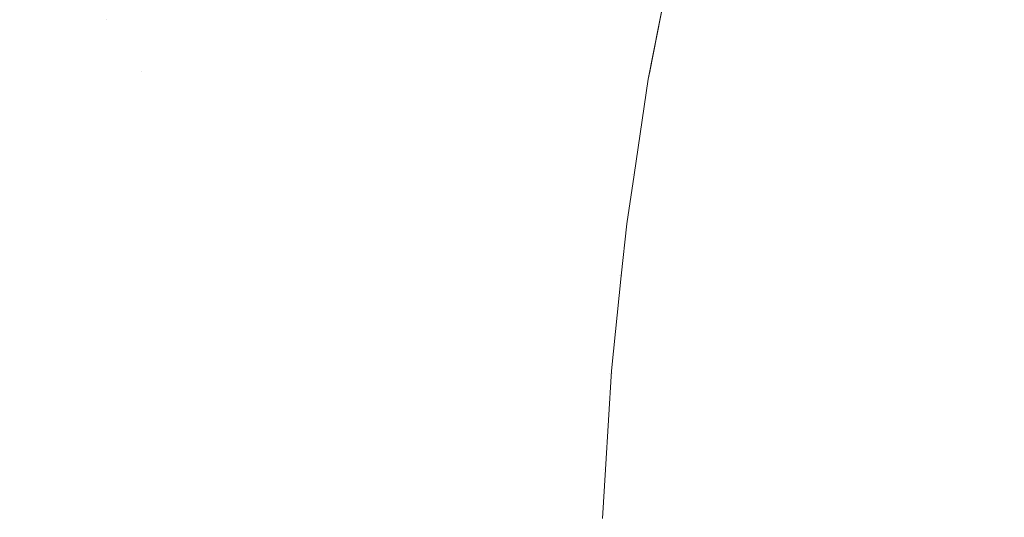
# Model space of a CAD drawing. Header units: centimetres. Extents: x -21.6 to 22.7, y 4.2 to 6.
# Tile 245 of 256: x 7.8155 to 7.8503, y 5.905 to 5.9225. Entities that reach past the tile are written whole.
import ezdxf

# ---------------------------------------------------------------- set-up
doc = ezdxf.new("R2010")
doc.units = ezdxf.units.CM
doc.header["$LTSCALE"] = 2.54
doc.layers.add('Lucido design-1', color=7, linetype='Continuous')

# ---------------------------------------------------------------- blocks, each defined once
blk = doc.blocks.new('Gruppo-3-1')
at = {"color": 7, "linetype": 'Continuous', "lineweight": 9}
for points, invisible_edges in [([(7.844837, 5.922491, -2276.961185), (7.843924, 5.922765, -2276.958396), (7.844721, 5.92631, -2276.958396), (7.845625, 5.925993, -2276.961185)], 15), ([(22.630348, 5.926094, -2276.225577), (-21.503423, 5.926094, -2276.225577), (-21.503423, 5.921856, -2276.22454), (22.630348, 5.921856, -2276.22454)], 5), ([(7.845625, 5.925993, -2276.961185), (7.846589, 5.925655, -2276.963922), (7.845812, 5.922199, -2276.963922), (7.844837, 5.922491, -2276.961185)], 15), ([(7.837691, 5.920417, -2276.72217), (7.838664, 5.925433, -2276.72217), (7.838664, 5.925433, -2276.92217), (7.837742, 5.920682, -2276.92217)], 10), ([(7.838405, 5.924408, -2276.718953), (7.838664, 5.925433, -2276.72217), (7.837691, 5.920417, -2276.72217), (7.837695, 5.920683, -2276.71898)], 13), ([(7.837776, 5.920673, -2276.925294), (7.837742, 5.920682, -2276.92217), (7.838664, 5.925433, -2276.92217), (7.838486, 5.924397, -2276.925294)], 13), ([(7.846845, 5.921889, -2276.966604), (7.845812, 5.922199, -2276.963922), (7.846589, 5.925655, -2276.963922), (7.847611, 5.925296, -2276.966604)], 15), ([(7.847611, 5.925296, -2276.966604), (7.848688, 5.924918, -2276.969229), (7.847934, 5.921562, -2276.969229), (7.846845, 5.921889, -2276.966604)], 15), ([(7.849076, 5.921219, -2276.971794), (7.847934, 5.921562, -2276.969229), (7.848688, 5.924918, -2276.969229), (7.849819, 5.924521, -2276.971794)], 15), ([(7.818581, 5.922535, -2276.65691), (7.820358, 5.924408, -2276.658858), (7.819798, 5.920683, -2276.659383)], 11), ([(7.821237, 5.920683, -2276.661669), (7.819798, 5.920683, -2276.659383), (7.820358, 5.924408, -2276.658858), (7.821809, 5.924408, -2276.661163)], 15), ([(7.821809, 5.924408, -2276.661163), (7.823218, 5.924408, -2276.663539), (7.822635, 5.920683, -2276.664025), (7.821237, 5.920683, -2276.661669)], 15), ([(7.823988, 5.920683, -2276.666449), (7.822635, 5.920683, -2276.664025), (7.823218, 5.924408, -2276.663539), (7.824582, 5.924408, -2276.665983)], 15), ([(7.824582, 5.924408, -2276.665983), (7.825899, 5.924408, -2276.668494), (7.825294, 5.920683, -2276.668939), (7.823988, 5.920683, -2276.666449)], 15), ([(7.826549, 5.920683, -2276.671495), (7.825294, 5.920683, -2276.668939), (7.825899, 5.924408, -2276.668494), (7.827165, 5.924408, -2276.671072)], 15), ([(7.827165, 5.924408, -2276.671072), (7.828378, 5.924408, -2276.673713), (7.827752, 5.920683, -2276.674115), (7.826549, 5.920683, -2276.671495)], 15), ([(7.828898, 5.920683, -2276.676795), (7.827752, 5.920683, -2276.674115), (7.828378, 5.924408, -2276.673713), (7.829533, 5.924408, -2276.676415)], 15), ([(7.829533, 5.924408, -2276.676415), (7.83063, 5.924408, -2276.679177), (7.829985, 5.920683, -2276.679534), (7.828898, 5.920683, -2276.676795)], 15), ([(7.83101, 5.920683, -2276.682329), (7.829985, 5.920683, -2276.679534), (7.83063, 5.924408, -2276.679177), (7.831664, 5.924408, -2276.681995)], 15), ([(7.831664, 5.924408, -2276.681995), (7.832633, 5.924408, -2276.684867), (7.831972, 5.920683, -2276.685176), (7.83101, 5.920683, -2276.682329)], 15), ([(7.832866, 5.920683, -2276.688074), (7.831972, 5.920683, -2276.685176), (7.832633, 5.924408, -2276.684867), (7.833535, 5.924408, -2276.687789)], 15), ([(7.833535, 5.924408, -2276.687789), (7.834367, 5.924408, -2276.690758), (7.833691, 5.920683, -2276.691019), (7.832866, 5.920683, -2276.688074)], 15), ([(7.834445, 5.920683, -2276.694006), (7.833691, 5.920683, -2276.691019), (7.834367, 5.924408, -2276.690758), (7.835127, 5.924408, -2276.693771)], 15), ([(7.835127, 5.924408, -2276.693771), (7.835813, 5.924408, -2276.696823), (7.835125, 5.920683, -2276.697033), (7.834445, 5.920683, -2276.694006)], 15), ([(7.83573, 5.920683, -2276.700096), (7.835125, 5.920683, -2276.697033), (7.835813, 5.924408, -2276.696823), (7.836423, 5.924408, -2276.699911)], 15), ([(7.836423, 5.924408, -2276.699911), (7.836955, 5.924408, -2276.703031), (7.836258, 5.920683, -2276.70319), (7.83573, 5.920683, -2276.700096)], 15), ([(7.836707, 5.920683, -2276.706311), (7.836258, 5.920683, -2276.70319), (7.836955, 5.924408, -2276.703031), (7.837408, 5.924408, -2276.706178)], 15), ([(7.837408, 5.924408, -2276.706178), (7.83778, 5.924408, -2276.709349), (7.837076, 5.920683, -2276.709455), (7.836707, 5.920683, -2276.706311)], 15), ([(7.837365, 5.920683, -2276.712617), (7.837076, 5.920683, -2276.709455), (7.83778, 5.924408, -2276.709349), (7.838071, 5.924408, -2276.712538)], 15), ([(7.838071, 5.924408, -2276.712538), (7.838279, 5.924408, -2276.715741), (7.837571, 5.920683, -2276.715794), (7.837365, 5.920683, -2276.712617)], 15), ([(7.837695, 5.920683, -2276.71898), (7.837571, 5.920683, -2276.715794), (7.838279, 5.924408, -2276.715741), (7.838405, 5.924408, -2276.718953)], 15), ([(7.838486, 5.924397, -2276.925294), (7.838604, 5.924361, -2276.928414), (7.837895, 5.920643, -2276.928414), (7.837776, 5.920673, -2276.925294)], 15), ([(7.849819, 5.924521, -2276.971794), (7.850999, 5.924107, -2276.974297), (7.850269, 5.920861, -2276.974297), (7.849076, 5.921219, -2276.971794)], 15), ([(7.838093, 5.920593, -2276.931524), (7.837895, 5.920643, -2276.928414), (7.838604, 5.924361, -2276.928414), (7.8388, 5.924302, -2276.931524)], 15), ([(7.8388, 5.924302, -2276.931524), (7.839074, 5.92422, -2276.934621), (7.83837, 5.920523, -2276.934621), (7.838093, 5.920593, -2276.931524)], 15), ([(7.838724, 5.920434, -2276.9377), (7.83837, 5.920523, -2276.934621), (7.839074, 5.92422, -2276.934621), (7.839425, 5.924115, -2276.9377)], 15), ([(7.839425, 5.924115, -2276.9377), (7.839852, 5.923987, -2276.940757), (7.839154, 5.920326, -2276.940757), (7.838724, 5.920434, -2276.9377)], 15), ([(7.83966, 5.920199, -2276.943786), (7.839154, 5.920326, -2276.940757), (7.839852, 5.923987, -2276.940757), (7.840353, 5.923836, -2276.943786)], 15), ([(7.840353, 5.923836, -2276.943786), (7.840928, 5.923664, -2276.946785), (7.84024, 5.920053, -2276.946785), (7.83966, 5.920199, -2276.943786)], 15), ([(7.840892, 5.919889, -2276.94975), (7.84024, 5.920053, -2276.946785), (7.840928, 5.923664, -2276.946785), (7.841574, 5.92347, -2276.94975)], 15), ([(7.841574, 5.92347, -2276.94975), (7.84229, 5.923255, -2276.952675), (7.841614, 5.919707, -2276.952675), (7.840892, 5.919889, -2276.94975)], 15), ([(7.842405, 5.919508, -2276.955559), (7.841614, 5.919707, -2276.952675), (7.84229, 5.923255, -2276.952675), (7.843074, 5.92302, -2276.955559)], 15), ([(7.843074, 5.92302, -2276.955559), (7.843924, 5.922765, -2276.958396), (7.843263, 5.919292, -2276.958396), (7.842405, 5.919508, -2276.955559)], 15), ([(7.844184, 5.91906, -2276.961185), (7.843263, 5.919292, -2276.958396), (7.843924, 5.922765, -2276.958396), (7.844837, 5.922491, -2276.961185)], 15), ([(7.817063, 5.922535, -2276.654757), (7.816809, 5.920683, -2276.655024), (7.815264, 5.920683, -2276.652952), (7.815512, 5.922535, -2276.652677)], 15), ([(7.818581, 5.922535, -2276.65691), (7.818321, 5.920683, -2276.657168), (7.816809, 5.920683, -2276.655024), (7.817063, 5.922535, -2276.654757)], 15), ([(7.819798, 5.920683, -2276.659383), (7.818321, 5.920683, -2276.657168), (7.818581, 5.922535, -2276.65691)], 11), ([(7.844837, 5.922491, -2276.961185), (7.845812, 5.922199, -2276.963922), (7.845167, 5.918813, -2276.963922), (7.844184, 5.91906, -2276.961185)], 15), ([(7.846209, 5.918551, -2276.966604), (7.845167, 5.918813, -2276.963922), (7.845812, 5.922199, -2276.963922), (7.846845, 5.921889, -2276.966604)], 15), ([(22.630348, 5.921856, -2276.22454), (-21.503423, 5.921856, -2276.22454), (-21.503423, 5.917577, -2276.223689), (22.630348, 5.917577, -2276.223689)], 5), ([(7.846845, 5.921889, -2276.966604), (7.847934, 5.921562, -2276.969229), (7.847308, 5.918274, -2276.969229), (7.846209, 5.918551, -2276.966604)], 15), ([(7.84846, 5.917984, -2276.971794), (7.847308, 5.918274, -2276.969229), (7.847934, 5.921562, -2276.969229), (7.849076, 5.921219, -2276.971794)], 15), ([(7.849076, 5.921219, -2276.971794), (7.850269, 5.920861, -2276.974297), (7.849664, 5.917681, -2276.974297), (7.84846, 5.917984, -2276.971794)], 15), ([(7.815264, 5.920683, -2276.652952), (7.816809, 5.920683, -2276.655024), (7.816376, 5.91704, -2276.655479), (7.814842, 5.91704, -2276.653421)], 15), ([(7.817878, 5.91704, -2276.657608), (7.816376, 5.91704, -2276.655479), (7.816809, 5.920683, -2276.655024), (7.818321, 5.920683, -2276.657168)], 15), ([(7.818321, 5.920683, -2276.657168), (7.819798, 5.920683, -2276.659383), (7.819345, 5.91704, -2276.659808), (7.817878, 5.91704, -2276.657608)], 15), ([(7.820774, 5.91704, -2276.662079), (7.819345, 5.91704, -2276.659808), (7.819798, 5.920683, -2276.659383), (7.821237, 5.920683, -2276.661669)], 15), ([(7.821237, 5.920683, -2276.661669), (7.822635, 5.920683, -2276.664025), (7.822162, 5.91704, -2276.664418), (7.820774, 5.91704, -2276.662079)], 15), ([(7.823506, 5.91704, -2276.666826), (7.822162, 5.91704, -2276.664418), (7.822635, 5.920683, -2276.664025), (7.823988, 5.920683, -2276.666449)], 15), ([(7.823988, 5.920683, -2276.666449), (7.825294, 5.920683, -2276.668939), (7.824803, 5.91704, -2276.6693), (7.823506, 5.91704, -2276.666826)], 15), ([(7.82605, 5.91704, -2276.671839), (7.824803, 5.91704, -2276.6693), (7.825294, 5.920683, -2276.668939), (7.826549, 5.920683, -2276.671495)], 15), ([(7.826549, 5.920683, -2276.671495), (7.827752, 5.920683, -2276.674115), (7.827244, 5.91704, -2276.67444), (7.82605, 5.91704, -2276.671839)], 15), ([(7.828383, 5.91704, -2276.677102), (7.827244, 5.91704, -2276.67444), (7.827752, 5.920683, -2276.674115), (7.828898, 5.920683, -2276.676795)], 15), ([(7.828898, 5.920683, -2276.676795), (7.829985, 5.920683, -2276.679534), (7.829463, 5.91704, -2276.679822), (7.828383, 5.91704, -2276.677102)], 15), ([(7.830481, 5.91704, -2276.682598), (7.829463, 5.91704, -2276.679822), (7.829985, 5.920683, -2276.679534), (7.83101, 5.920683, -2276.682329)], 15), ([(7.83101, 5.920683, -2276.682329), (7.831972, 5.920683, -2276.685176), (7.831436, 5.91704, -2276.685427), (7.830481, 5.91704, -2276.682598)], 15), ([(7.832324, 5.91704, -2276.688305), (7.831436, 5.91704, -2276.685427), (7.831972, 5.920683, -2276.685176), (7.832866, 5.920683, -2276.688074)], 15), ([(7.832866, 5.920683, -2276.688074), (7.833691, 5.920683, -2276.691019), (7.833144, 5.91704, -2276.69123), (7.832324, 5.91704, -2276.688305)], 15), ([(7.833893, 5.91704, -2276.694197), (7.833144, 5.91704, -2276.69123), (7.833691, 5.920683, -2276.691019), (7.834445, 5.920683, -2276.694006)], 15), ([(7.834445, 5.920683, -2276.694006), (7.835125, 5.920683, -2276.697033), (7.834568, 5.91704, -2276.697204), (7.833893, 5.91704, -2276.694197)], 15), ([(7.835169, 5.91704, -2276.700245), (7.834568, 5.91704, -2276.697204), (7.835125, 5.920683, -2276.697033), (7.83573, 5.920683, -2276.700096)], 15), ([(7.83573, 5.920683, -2276.700096), (7.836258, 5.920683, -2276.70319), (7.835693, 5.91704, -2276.703318), (7.835169, 5.91704, -2276.700245)], 15), ([(7.836139, 5.91704, -2276.706418), (7.835693, 5.91704, -2276.703318), (7.836258, 5.920683, -2276.70319), (7.836707, 5.920683, -2276.706311)], 15), ([(7.836707, 5.920683, -2276.706311), (7.837076, 5.920683, -2276.709455), (7.836506, 5.91704, -2276.709541), (7.836139, 5.91704, -2276.706418)], 15), ([(7.836792, 5.91704, -2276.712682), (7.836506, 5.91704, -2276.709541), (7.837076, 5.920683, -2276.709455), (7.837365, 5.920683, -2276.712617)], 15), ([(7.837365, 5.920683, -2276.712617), (7.837571, 5.920683, -2276.715794), (7.836998, 5.91704, -2276.715837), (7.836792, 5.91704, -2276.712682)], 15), ([(7.837121, 5.91704, -2276.719001), (7.836998, 5.91704, -2276.715837), (7.837571, 5.920683, -2276.715794), (7.837695, 5.920683, -2276.71898)], 15), ([(7.837121, 5.91704, -2276.719001), (7.837695, 5.920683, -2276.71898), (7.837691, 5.920417, -2276.72217)], 11), ([(7.837691, 5.920417, -2276.92217), (7.837776, 5.920673, -2276.925294), (7.837202, 5.917032, -2276.925294)], 11), ([(7.837776, 5.920673, -2276.925294), (7.837895, 5.920643, -2276.928414), (7.837322, 5.917007, -2276.928414), (7.837202, 5.917032, -2276.925294)], 15), ([(7.837521, 5.916967, -2276.931524), (7.837322, 5.917007, -2276.928414), (7.837895, 5.920643, -2276.928414), (7.838093, 5.920593, -2276.931524)], 15), ([(7.838093, 5.920593, -2276.931524), (7.83837, 5.920523, -2276.934621), (7.8378, 5.916909, -2276.934621), (7.837521, 5.916967, -2276.931524)], 15), ([(7.837691, 5.920417, -2276.92217), (7.837742, 5.920682, -2276.92217), (7.837776, 5.920673, -2276.925294)], 10), ([(7.837742, 5.920682, -2276.92217), (7.837691, 5.920417, -2276.92217), (7.837691, 5.920417, -2276.72217)], 10), ([(7.850916, 5.917367, -2276.976736), (7.849664, 5.917681, -2276.974297), (7.850269, 5.920861, -2276.974297), (7.85151, 5.920489, -2276.976736)], 15), ([(7.837691, 5.920417, -2276.72217), (7.837187, 5.917037, -2276.72217), (7.837121, 5.91704, -2276.719001)], 10), ([(7.837202, 5.917032, -2276.925294), (7.837187, 5.917037, -2276.92217), (7.837691, 5.920417, -2276.92217)], 9), ([(7.837187, 5.917037, -2276.72217), (7.837691, 5.920417, -2276.72217), (7.837691, 5.920417, -2276.92217), (7.837187, 5.917037, -2276.92217)], 10), ([(7.838156, 5.916836, -2276.9377), (7.8378, 5.916909, -2276.934621), (7.83837, 5.920523, -2276.934621), (7.838724, 5.920434, -2276.9377)], 15), ([(7.838724, 5.920434, -2276.9377), (7.839154, 5.920326, -2276.940757), (7.83859, 5.916747, -2276.940757), (7.838156, 5.916836, -2276.9377)], 15), ([(7.839099, 5.916642, -2276.943786), (7.83859, 5.916747, -2276.940757), (7.839154, 5.920326, -2276.940757), (7.83966, 5.920199, -2276.943786)], 15), ([(7.83966, 5.920199, -2276.943786), (7.84024, 5.920053, -2276.946785), (7.839683, 5.916523, -2276.946785), (7.839099, 5.916642, -2276.943786)], 15), ([(7.84034, 5.916388, -2276.94975), (7.839683, 5.916523, -2276.946785), (7.84024, 5.920053, -2276.946785), (7.840892, 5.919889, -2276.94975)], 15), ([(7.840892, 5.919889, -2276.94975), (7.841614, 5.919707, -2276.952675), (7.841067, 5.916238, -2276.952675), (7.84034, 5.916388, -2276.94975)], 15), ([(7.841864, 5.916075, -2276.955559), (7.841067, 5.916238, -2276.952675), (7.841614, 5.919707, -2276.952675), (7.842405, 5.919508, -2276.955559)], 15), ([(7.842405, 5.919508, -2276.955559), (7.843263, 5.919292, -2276.958396), (7.842727, 5.915897, -2276.958396), (7.841864, 5.916075, -2276.955559)], 15), ([(7.843655, 5.915707, -2276.961185), (7.842727, 5.915897, -2276.958396), (7.843263, 5.919292, -2276.958396), (7.844184, 5.91906, -2276.961185)], 15), ([(7.844184, 5.91906, -2276.961185), (7.845167, 5.918813, -2276.963922), (7.844645, 5.915503, -2276.963922), (7.843655, 5.915707, -2276.961185)], 15), ([(7.845694, 5.915288, -2276.966604), (7.844645, 5.915503, -2276.963922), (7.845167, 5.918813, -2276.963922), (7.846209, 5.918551, -2276.966604)], 15), ([(7.846209, 5.918551, -2276.966604), (7.847308, 5.918274, -2276.969229), (7.846801, 5.915061, -2276.969229), (7.845694, 5.915288, -2276.966604)], 15), ([(7.847961, 5.914822, -2276.971794), (7.846801, 5.915061, -2276.969229), (7.847308, 5.918274, -2276.969229), (7.84846, 5.917984, -2276.971794)], 15), ([(7.84846, 5.917984, -2276.971794), (7.849664, 5.917681, -2276.974297), (7.849173, 5.914573, -2276.974297), (7.847961, 5.914822, -2276.971794)], 15), ([(22.630348, 5.917039, -2276.223606), (22.630348, 5.917577, -2276.223689), (-21.503423, 5.917577, -2276.223689), (-21.503423, 5.917039, -2276.223606)], 10), ([(7.850434, 5.914314, -2276.976736), (7.849173, 5.914573, -2276.974297), (7.849664, 5.917681, -2276.974297), (7.850916, 5.917367, -2276.976736)], 15), ([(-21.503423, 5.917039, -2276.223606), (-21.503423, 5.913486, -2276.22306), (22.630348, 5.913486, -2276.22306), (22.630348, 5.917039, -2276.223606)], 10), ([(7.814842, 5.91704, -2276.653421), (7.816376, 5.91704, -2276.655479), (7.816037, 5.913486, -2276.655835), (7.814511, 5.913486, -2276.653788)], 15), ([(7.817531, 5.913486, -2276.657953), (7.816037, 5.913486, -2276.655835), (7.816376, 5.91704, -2276.655479), (7.817878, 5.91704, -2276.657608)], 15), ([(7.817878, 5.91704, -2276.657608), (7.819345, 5.91704, -2276.659808), (7.81899, 5.913486, -2276.660141), (7.817531, 5.913486, -2276.657953)], 15), ([(7.820412, 5.913486, -2276.662399), (7.81899, 5.913486, -2276.660141), (7.819345, 5.91704, -2276.659808), (7.820774, 5.91704, -2276.662079)], 15), ([(7.820774, 5.91704, -2276.662079), (7.822162, 5.91704, -2276.664418), (7.821792, 5.913486, -2276.664727), (7.820412, 5.913486, -2276.662399)], 15), ([(7.823129, 5.913486, -2276.667121), (7.821792, 5.913486, -2276.664727), (7.822162, 5.91704, -2276.664418), (7.823506, 5.91704, -2276.666826)], 15), ([(7.823506, 5.91704, -2276.666826), (7.824803, 5.91704, -2276.6693), (7.824419, 5.913486, -2276.669582), (7.823129, 5.913486, -2276.667121)], 15), ([(7.82566, 5.913486, -2276.672107), (7.824419, 5.913486, -2276.669582), (7.824803, 5.91704, -2276.6693), (7.82605, 5.91704, -2276.671839)], 15), ([(7.82605, 5.91704, -2276.671839), (7.827244, 5.91704, -2276.67444), (7.826848, 5.913486, -2276.674695), (7.82566, 5.913486, -2276.672107)], 15), ([(7.82798, 5.913486, -2276.677343), (7.826848, 5.913486, -2276.674695), (7.827244, 5.91704, -2276.67444), (7.828383, 5.91704, -2276.677102)], 15), ([(7.828383, 5.91704, -2276.677102), (7.829463, 5.91704, -2276.679822), (7.829054, 5.913486, -2276.680048), (7.82798, 5.913486, -2276.677343)], 15), ([(7.830067, 5.913486, -2276.682809), (7.829054, 5.913486, -2276.680048), (7.829463, 5.91704, -2276.679822), (7.830481, 5.91704, -2276.682598)], 15), ([(7.830481, 5.91704, -2276.682598), (7.831436, 5.91704, -2276.685427), (7.831017, 5.913486, -2276.685623), (7.830067, 5.913486, -2276.682809)], 15), ([(7.8319, 5.913486, -2276.688486), (7.831017, 5.913486, -2276.685623), (7.831436, 5.91704, -2276.685427), (7.832324, 5.91704, -2276.688305)], 15), ([(7.832324, 5.91704, -2276.688305), (7.833144, 5.91704, -2276.69123), (7.832716, 5.913486, -2276.691395), (7.8319, 5.913486, -2276.688486)], 15), ([(7.83346, 5.913486, -2276.694346), (7.832716, 5.913486, -2276.691395), (7.833144, 5.91704, -2276.69123), (7.833893, 5.91704, -2276.694197)], 15), ([(7.833893, 5.91704, -2276.694197), (7.834568, 5.91704, -2276.697204), (7.834132, 5.913486, -2276.697337), (7.83346, 5.913486, -2276.694346)], 15), ([(7.83473, 5.913486, -2276.700362), (7.834132, 5.913486, -2276.697337), (7.834568, 5.91704, -2276.697204), (7.835169, 5.91704, -2276.700245)], 15), ([(7.835169, 5.91704, -2276.700245), (7.835693, 5.91704, -2276.703318), (7.835251, 5.913486, -2276.703419), (7.83473, 5.913486, -2276.700362)], 15), ([(7.835695, 5.913486, -2276.706502), (7.835251, 5.913486, -2276.703419), (7.835693, 5.91704, -2276.703318), (7.836139, 5.91704, -2276.706418)], 15), ([(7.836139, 5.91704, -2276.706418), (7.836506, 5.91704, -2276.709541), (7.83606, 5.913486, -2276.709608), (7.835695, 5.913486, -2276.706502)], 15), ([(7.836345, 5.913486, -2276.712733), (7.83606, 5.913486, -2276.709608), (7.836506, 5.91704, -2276.709541), (7.836792, 5.91704, -2276.712682)], 15), ([(7.836792, 5.91704, -2276.712682), (7.836998, 5.91704, -2276.715837), (7.836549, 5.913486, -2276.715871), (7.836345, 5.913486, -2276.712733)], 15), ([(7.836671, 5.913486, -2276.719018), (7.836549, 5.913486, -2276.715871), (7.836998, 5.91704, -2276.715837), (7.837121, 5.91704, -2276.719001)], 15), ([(7.836671, 5.913486, -2276.719018), (7.837121, 5.91704, -2276.719001), (7.836929, 5.915309, -2276.72217)], 11), ([(7.836929, 5.915309, -2276.92217), (7.837202, 5.917032, -2276.925294), (7.836752, 5.91348, -2276.925294)], 11), ([(7.837202, 5.917032, -2276.925294), (7.837322, 5.917007, -2276.928414), (7.836873, 5.91346, -2276.928414), (7.836752, 5.91348, -2276.925294)], 15), ([(7.837073, 5.913428, -2276.931524), (7.836873, 5.91346, -2276.928414), (7.837322, 5.917007, -2276.928414), (7.837521, 5.916967, -2276.931524)], 15), ([(7.837121, 5.91704, -2276.719001), (7.837187, 5.917037, -2276.72217), (7.836929, 5.915309, -2276.72217)], 9), ([(7.836929, 5.915309, -2276.92217), (7.837187, 5.917037, -2276.92217), (7.837202, 5.917032, -2276.925294)], 10), ([(7.837187, 5.917037, -2276.92217), (7.836929, 5.915309, -2276.92217), (7.836929, 5.915309, -2276.72217), (7.837187, 5.917037, -2276.72217)], 10), ([(7.837521, 5.916967, -2276.931524), (7.8378, 5.916909, -2276.934621), (7.837353, 5.913383, -2276.934621), (7.837073, 5.913428, -2276.931524)], 15), ([(7.837712, 5.913325, -2276.9377), (7.837353, 5.913383, -2276.934621), (7.8378, 5.916909, -2276.934621), (7.838156, 5.916836, -2276.9377)], 15), ([(7.838156, 5.916836, -2276.9377), (7.83859, 5.916747, -2276.940757), (7.838148, 5.913255, -2276.940757), (7.837712, 5.913325, -2276.9377)], 15), ([(7.83866, 5.913172, -2276.943786), (7.838148, 5.913255, -2276.940757), (7.83859, 5.916747, -2276.940757), (7.839099, 5.916642, -2276.943786)], 15), ([(7.839099, 5.916642, -2276.943786), (7.839683, 5.916523, -2276.946785), (7.839247, 5.913078, -2276.946785), (7.83866, 5.913172, -2276.943786)], 15), ([(7.839907, 5.912972, -2276.94975), (7.839247, 5.913078, -2276.946785), (7.839683, 5.916523, -2276.946785), (7.84034, 5.916388, -2276.94975)], 15), ([(7.84034, 5.916388, -2276.94975), (7.841067, 5.916238, -2276.952675), (7.840639, 5.912854, -2276.952675), (7.839907, 5.912972, -2276.94975)], 15), ([(7.84144, 5.912725, -2276.955559), (7.840639, 5.912854, -2276.952675), (7.841067, 5.916238, -2276.952675), (7.841864, 5.916075, -2276.955559)], 15), ([(7.841864, 5.916075, -2276.955559), (7.842727, 5.915897, -2276.958396), (7.842308, 5.912585, -2276.958396), (7.84144, 5.912725, -2276.955559)], 15), ([(7.843241, 5.912434, -2276.961185), (7.842308, 5.912585, -2276.958396), (7.842727, 5.915897, -2276.958396), (7.843655, 5.915707, -2276.961185)], 15), ([(7.843655, 5.915707, -2276.961185), (7.844645, 5.915503, -2276.963922), (7.844236, 5.912274, -2276.963922), (7.843241, 5.912434, -2276.961185)], 15), ([(7.845291, 5.912104, -2276.966604), (7.844236, 5.912274, -2276.963922), (7.844645, 5.915503, -2276.963922), (7.845694, 5.915288, -2276.966604)], 15), ([(7.836929, 5.915309, -2276.72217), (7.836738, 5.913484, -2276.72217), (7.836671, 5.913486, -2276.719018)], 10), ([(7.836752, 5.91348, -2276.925294), (7.836738, 5.913484, -2276.92217), (7.836929, 5.915309, -2276.92217)], 9), ([(7.836738, 5.913484, -2276.72217), (7.836929, 5.915309, -2276.72217), (7.836929, 5.915309, -2276.92217), (7.836738, 5.913484, -2276.92217)], 10), ([(7.845694, 5.915288, -2276.966604), (7.846801, 5.915061, -2276.969229), (7.846404, 5.911925, -2276.969229), (7.845291, 5.912104, -2276.966604)], 15), ([(7.847571, 5.911737, -2276.971794), (7.846404, 5.911925, -2276.969229), (7.846801, 5.915061, -2276.969229), (7.847961, 5.914822, -2276.971794)], 15), ([(7.847961, 5.914822, -2276.971794), (7.849173, 5.914573, -2276.974297), (7.848789, 5.91154, -2276.974297), (7.847571, 5.911737, -2276.971794)], 15), ([(7.850057, 5.911336, -2276.976736), (7.848789, 5.91154, -2276.974297), (7.849173, 5.914573, -2276.974297), (7.850434, 5.914314, -2276.976736)], 15), ([(7.850434, 5.914314, -2276.976736), (7.85174, 5.914046, -2276.979109), (7.85137, 5.911124, -2276.979109), (7.850057, 5.911336, -2276.976736)], 15), ([(-21.503423, 5.913486, -2276.22306), (-21.503423, 5.913265, -2276.223025), (22.630348, 5.913265, -2276.223025), (22.630348, 5.913486, -2276.22306)], 10), ([(22.630348, 5.910022, -2276.22267), (22.630348, 5.913265, -2276.223025), (-21.503423, 5.913265, -2276.223025), (-21.503423, 5.910022, -2276.22267)], 10), ([(7.814511, 5.913486, -2276.653788), (7.816037, 5.913486, -2276.655835), (7.815785, 5.910024, -2276.656099), (7.814265, 5.910024, -2276.654061)], 15), ([(7.817273, 5.910024, -2276.658209), (7.815785, 5.910024, -2276.656099), (7.816037, 5.913486, -2276.655835), (7.817531, 5.913486, -2276.657953)], 15), ([(7.817531, 5.913486, -2276.657953), (7.81899, 5.913486, -2276.660141), (7.818726, 5.910024, -2276.660389), (7.817273, 5.910024, -2276.658209)], 15), ([(7.820142, 5.910024, -2276.662638), (7.818726, 5.910024, -2276.660389), (7.81899, 5.913486, -2276.660141), (7.820412, 5.913486, -2276.662399)], 15), ([(7.820412, 5.913486, -2276.662399), (7.821792, 5.913486, -2276.664727), (7.821517, 5.910024, -2276.664956), (7.820142, 5.910024, -2276.662638)], 15), ([(7.822849, 5.910024, -2276.667341), (7.821517, 5.910024, -2276.664956), (7.821792, 5.913486, -2276.664727), (7.823129, 5.913486, -2276.667121)], 15), ([(7.823129, 5.913486, -2276.667121), (7.824419, 5.913486, -2276.669582), (7.824134, 5.910024, -2276.669792), (7.822849, 5.910024, -2276.667341)], 15), ([(7.825369, 5.910024, -2276.672307), (7.824134, 5.910024, -2276.669792), (7.824419, 5.913486, -2276.669582), (7.82566, 5.913486, -2276.672107)], 15), ([(7.82566, 5.913486, -2276.672107), (7.826848, 5.913486, -2276.674695), (7.826552, 5.910024, -2276.674884), (7.825369, 5.910024, -2276.672307)], 15), ([(7.82768, 5.910024, -2276.677521), (7.826552, 5.910024, -2276.674884), (7.826848, 5.913486, -2276.674695), (7.82798, 5.913486, -2276.677343)], 15), ([(7.82798, 5.913486, -2276.677343), (7.829054, 5.913486, -2276.680048), (7.82875, 5.910024, -2276.680216), (7.82768, 5.910024, -2276.677521)], 15), ([(7.829759, 5.910024, -2276.682966), (7.82875, 5.910024, -2276.680216), (7.829054, 5.913486, -2276.680048), (7.830067, 5.913486, -2276.682809)], 15), ([(7.830067, 5.913486, -2276.682809), (7.831017, 5.913486, -2276.685623), (7.830705, 5.910024, -2276.685769), (7.829759, 5.910024, -2276.682966)], 15), ([(7.831585, 5.910024, -2276.68862), (7.830705, 5.910024, -2276.685769), (7.831017, 5.913486, -2276.685623), (7.8319, 5.913486, -2276.688486)], 15), ([(7.8319, 5.913486, -2276.688486), (7.832716, 5.913486, -2276.691395), (7.832397, 5.910024, -2276.691518), (7.831585, 5.910024, -2276.68862)], 15), ([(7.833139, 5.910024, -2276.694457), (7.832397, 5.910024, -2276.691518), (7.832716, 5.913486, -2276.691395), (7.83346, 5.913486, -2276.694346)], 15), ([(7.83346, 5.913486, -2276.694346), (7.834132, 5.913486, -2276.697337), (7.833808, 5.910024, -2276.697436), (7.833139, 5.910024, -2276.694457)], 15), ([(7.834403, 5.910024, -2276.700449), (7.833808, 5.910024, -2276.697436), (7.834132, 5.913486, -2276.697337), (7.83473, 5.913486, -2276.700362)], 15), ([(7.83473, 5.913486, -2276.700362), (7.835251, 5.913486, -2276.703419), (7.834923, 5.910024, -2276.703494), (7.834403, 5.910024, -2276.700449)], 15), ([(7.835364, 5.910024, -2276.706565), (7.834923, 5.910024, -2276.703494), (7.835251, 5.913486, -2276.703419), (7.835695, 5.913486, -2276.706502)], 15), ([(7.835695, 5.913486, -2276.706502), (7.83606, 5.913486, -2276.709608), (7.835728, 5.910024, -2276.709659), (7.835364, 5.910024, -2276.706565)], 15), ([(7.836012, 5.910024, -2276.71277), (7.835728, 5.910024, -2276.709659), (7.83606, 5.913486, -2276.709608), (7.836345, 5.913486, -2276.712733)], 15), ([(7.836345, 5.913486, -2276.712733), (7.836549, 5.913486, -2276.715871), (7.836215, 5.910024, -2276.715896), (7.836012, 5.910024, -2276.71277)], 15), ([(7.836337, 5.910024, -2276.719031), (7.836215, 5.910024, -2276.715896), (7.836549, 5.913486, -2276.715871), (7.836671, 5.913486, -2276.719018)], 15), ([(7.836387, 5.910131, -2276.72217), (7.836337, 5.910024, -2276.719031), (7.836671, 5.913486, -2276.719018)], 11), ([(7.836671, 5.913486, -2276.719018), (7.836738, 5.913484, -2276.72217), (7.836387, 5.910131, -2276.72217)], 9), ([(7.836387, 5.910131, -2276.92217), (7.836738, 5.913484, -2276.92217), (7.836752, 5.91348, -2276.925294)], 10), ([(7.836738, 5.913484, -2276.92217), (7.836387, 5.910131, -2276.92217), (7.836387, 5.910131, -2276.72217), (7.836738, 5.913484, -2276.72217)], 10), ([(7.836752, 5.91348, -2276.925294), (7.836418, 5.91002, -2276.925294), (7.836387, 5.910131, -2276.92217)], 11), ([(7.836752, 5.91348, -2276.925294), (7.836873, 5.91346, -2276.928414), (7.836539, 5.910005, -2276.928414), (7.836418, 5.91002, -2276.925294)], 15), ([(7.83674, 5.909981, -2276.931524), (7.836539, 5.910005, -2276.928414), (7.836873, 5.91346, -2276.928414), (7.837073, 5.913428, -2276.931524)], 15), ([(7.837073, 5.913428, -2276.931524), (7.837353, 5.913383, -2276.934621), (7.837021, 5.909948, -2276.934621), (7.83674, 5.909981, -2276.931524)], 15), ([(7.837381, 5.909905, -2276.9377), (7.837021, 5.909948, -2276.934621), (7.837353, 5.913383, -2276.934621), (7.837712, 5.913325, -2276.9377)], 15), ([(7.837712, 5.913325, -2276.9377), (7.838148, 5.913255, -2276.940757), (7.837819, 5.909853, -2276.940757), (7.837381, 5.909905, -2276.9377)], 15), ([(7.838333, 5.909792, -2276.943786), (7.837819, 5.909853, -2276.940757), (7.838148, 5.913255, -2276.940757), (7.83866, 5.913172, -2276.943786)], 15), ([(7.83866, 5.913172, -2276.943786), (7.839247, 5.913078, -2276.946785), (7.838923, 5.909722, -2276.946785), (7.838333, 5.909792, -2276.943786)], 15), ([(7.839586, 5.909644, -2276.94975), (7.838923, 5.909722, -2276.946785), (7.839247, 5.913078, -2276.946785), (7.839907, 5.912972, -2276.94975)], 15), ([(7.839907, 5.912972, -2276.94975), (7.840639, 5.912854, -2276.952675), (7.84032, 5.909557, -2276.952675), (7.839586, 5.909644, -2276.94975)], 15), ([(7.841124, 5.909461, -2276.955559), (7.84032, 5.909557, -2276.952675), (7.840639, 5.912854, -2276.952675), (7.84144, 5.912725, -2276.955559)], 15), ([(7.84144, 5.912725, -2276.955559), (7.842308, 5.912585, -2276.958396), (7.841996, 5.909358, -2276.958396), (7.841124, 5.909461, -2276.955559)], 15), ([(7.842933, 5.909247, -2276.961185), (7.841996, 5.909358, -2276.958396), (7.842308, 5.912585, -2276.958396), (7.843241, 5.912434, -2276.961185)], 15), ([(7.843241, 5.912434, -2276.961185), (7.844236, 5.912274, -2276.963922), (7.843932, 5.909128, -2276.963922), (7.842933, 5.909247, -2276.961185)], 15), ([(7.844992, 5.909002, -2276.966604), (7.843932, 5.909128, -2276.963922), (7.844236, 5.912274, -2276.963922), (7.845291, 5.912104, -2276.966604)], 15), ([(7.845291, 5.912104, -2276.966604), (7.846404, 5.911925, -2276.969229), (7.846109, 5.90887, -2276.969229), (7.844992, 5.909002, -2276.966604)], 15), ([(7.84728, 5.908731, -2276.971794), (7.846109, 5.90887, -2276.969229), (7.846404, 5.911925, -2276.969229), (7.847571, 5.911737, -2276.971794)], 15), ([(7.847571, 5.911737, -2276.971794), (7.848789, 5.91154, -2276.974297), (7.848504, 5.908586, -2276.974297), (7.84728, 5.908731, -2276.971794)], 15), ([(7.849777, 5.908435, -2276.976736), (7.848504, 5.908586, -2276.974297), (7.848789, 5.91154, -2276.974297), (7.850057, 5.911336, -2276.976736)], 15), ([(7.850057, 5.911336, -2276.976736), (7.85137, 5.911124, -2276.979109), (7.851095, 5.908278, -2276.979109), (7.849777, 5.908435, -2276.976736)], 15), ([(7.836175, 5.906655, -2276.92217), (7.836387, 5.910131, -2276.92217), (7.836418, 5.91002, -2276.925294)], 10), ([(7.836175, 5.906655, -2276.72217), (7.836387, 5.910131, -2276.72217), (7.836387, 5.910131, -2276.92217), (7.836175, 5.906655, -2276.92217)], 10), ([(7.836337, 5.910024, -2276.719031), (7.836387, 5.910131, -2276.72217), (7.836175, 5.906655, -2276.72217)], 9), ([(-21.503423, 5.910022, -2276.22267), (-21.503423, 5.908928, -2276.22255), (22.630348, 5.908928, -2276.22255), (22.630348, 5.910022, -2276.22267)], 10), ([(7.814265, 5.910024, -2276.654061), (7.815785, 5.910024, -2276.656099), (7.815613, 5.906657, -2276.65628), (7.814097, 5.906657, -2276.654247)], 15), ([(7.817097, 5.906657, -2276.658384), (7.815613, 5.906657, -2276.65628), (7.815785, 5.910024, -2276.656099), (7.817273, 5.910024, -2276.658209)], 15), ([(7.817273, 5.910024, -2276.658209), (7.818726, 5.910024, -2276.660389), (7.818546, 5.906657, -2276.660557), (7.817097, 5.906657, -2276.658384)], 15), ([(7.819958, 5.906657, -2276.662801), (7.818546, 5.906657, -2276.660557), (7.818726, 5.910024, -2276.660389), (7.820142, 5.910024, -2276.662638)], 15), ([(7.820142, 5.910024, -2276.662638), (7.821517, 5.910024, -2276.664956), (7.82133, 5.906657, -2276.665112), (7.819958, 5.906657, -2276.662801)], 15), ([(7.822658, 5.906657, -2276.667491), (7.82133, 5.906657, -2276.665112), (7.821517, 5.910024, -2276.664956), (7.822849, 5.910024, -2276.667341)], 15), ([(7.822849, 5.910024, -2276.667341), (7.824134, 5.910024, -2276.669792), (7.823939, 5.906657, -2276.669935), (7.822658, 5.906657, -2276.667491)], 15), ([(7.825171, 5.906657, -2276.672443), (7.823939, 5.906657, -2276.669935), (7.824134, 5.910024, -2276.669792), (7.825369, 5.910024, -2276.672307)], 15), ([(7.825369, 5.910024, -2276.672307), (7.826552, 5.910024, -2276.674884), (7.826351, 5.906657, -2276.675013), (7.825171, 5.906657, -2276.672443)], 15), ([(7.827476, 5.906657, -2276.677643), (7.826351, 5.906657, -2276.675013), (7.826552, 5.910024, -2276.674884), (7.82768, 5.910024, -2276.677521)], 15), ([(7.82768, 5.910024, -2276.677521), (7.82875, 5.910024, -2276.680216), (7.828543, 5.906657, -2276.680331), (7.827476, 5.906657, -2276.677643)], 15), ([(7.829549, 5.906657, -2276.683074), (7.828543, 5.906657, -2276.680331), (7.82875, 5.910024, -2276.680216), (7.829759, 5.910024, -2276.682966)], 15), ([(7.829759, 5.910024, -2276.682966), (7.830705, 5.910024, -2276.685769), (7.830492, 5.906657, -2276.685868), (7.829549, 5.906657, -2276.683074)], 15), ([(7.83137, 5.906657, -2276.688712), (7.830492, 5.906657, -2276.685868), (7.830705, 5.910024, -2276.685769), (7.831585, 5.910024, -2276.68862)], 15), ([(7.831585, 5.910024, -2276.68862), (7.832397, 5.910024, -2276.691518), (7.83218, 5.906657, -2276.691601), (7.83137, 5.906657, -2276.688712)], 15), ([(7.832919, 5.906657, -2276.694533), (7.83218, 5.906657, -2276.691601), (7.832397, 5.910024, -2276.691518), (7.833139, 5.910024, -2276.694457)], 15), ([(7.833139, 5.910024, -2276.694457), (7.833808, 5.910024, -2276.697436), (7.833587, 5.906657, -2276.697503), (7.832919, 5.906657, -2276.694533)], 15), ([(7.83418, 5.906657, -2276.700509), (7.833587, 5.906657, -2276.697503), (7.833808, 5.910024, -2276.697436), (7.834403, 5.910024, -2276.700449)], 15), ([(7.834403, 5.910024, -2276.700449), (7.834923, 5.910024, -2276.703494), (7.834698, 5.906657, -2276.703545), (7.83418, 5.906657, -2276.700509)], 15), ([(7.835139, 5.906657, -2276.706607), (7.834698, 5.906657, -2276.703545), (7.834923, 5.910024, -2276.703494), (7.835364, 5.910024, -2276.706565)], 15), ([(7.835364, 5.910024, -2276.706565), (7.835728, 5.910024, -2276.709659), (7.835501, 5.906657, -2276.709693), (7.835139, 5.906657, -2276.706607)], 15), ([(7.835784, 5.906657, -2276.712796), (7.835501, 5.906657, -2276.709693), (7.835728, 5.910024, -2276.709659), (7.836012, 5.910024, -2276.71277)], 15), ([(7.836012, 5.910024, -2276.71277), (7.836215, 5.910024, -2276.715896), (7.835987, 5.906657, -2276.715913), (7.835784, 5.906657, -2276.712796)], 15), ([(7.836109, 5.906657, -2276.719039), (7.835987, 5.906657, -2276.715913), (7.836215, 5.910024, -2276.715896), (7.836337, 5.910024, -2276.719031)], 15), ([(7.836175, 5.906655, -2276.72217), (7.836109, 5.906657, -2276.719039), (7.836337, 5.910024, -2276.719031)], 11), ([(7.836418, 5.91002, -2276.925294), (7.83619, 5.906654, -2276.925294), (7.836175, 5.906655, -2276.92217)], 11), ([(7.836418, 5.91002, -2276.925294), (7.836539, 5.910005, -2276.928414), (7.836311, 5.906644, -2276.928414), (7.83619, 5.906654, -2276.925294)], 15), ([(7.836513, 5.906629, -2276.931524), (7.836311, 5.906644, -2276.928414), (7.836539, 5.910005, -2276.928414), (7.83674, 5.909981, -2276.931524)], 15), ([(7.83674, 5.909981, -2276.931524), (7.837021, 5.909948, -2276.934621), (7.836795, 5.906607, -2276.934621), (7.836513, 5.906629, -2276.931524)], 15), ([(7.837156, 5.906579, -2276.9377), (7.836795, 5.906607, -2276.934621), (7.837021, 5.909948, -2276.934621), (7.837381, 5.909905, -2276.9377)], 15), ([(7.837381, 5.909905, -2276.9377), (7.837819, 5.909853, -2276.940757), (7.837595, 5.906545, -2276.940757), (7.837156, 5.906579, -2276.9377)], 15), ([(7.83811, 5.906505, -2276.943786), (7.837595, 5.906545, -2276.940757), (7.837819, 5.909853, -2276.940757), (7.838333, 5.909792, -2276.943786)], 15), ([(7.838333, 5.909792, -2276.943786), (7.838923, 5.909722, -2276.946785), (7.838702, 5.906459, -2276.946785), (7.83811, 5.906505, -2276.943786)], 15), ([(7.839366, 5.906407, -2276.94975), (7.838702, 5.906459, -2276.946785), (7.838923, 5.909722, -2276.946785), (7.839586, 5.909644, -2276.94975)], 15), ([(7.839586, 5.909644, -2276.94975), (7.84032, 5.909557, -2276.952675), (7.840103, 5.90635, -2276.952675), (7.839366, 5.906407, -2276.94975)], 15), ([(7.840909, 5.906287, -2276.955559), (7.840103, 5.90635, -2276.952675), (7.84032, 5.909557, -2276.952675), (7.841124, 5.909461, -2276.955559)], 15), ([(7.841124, 5.909461, -2276.955559), (7.841996, 5.909358, -2276.958396), (7.841783, 5.906219, -2276.958396), (7.840909, 5.906287, -2276.955559)], 15), ([(7.842723, 5.906146, -2276.961185), (7.841783, 5.906219, -2276.958396), (7.841996, 5.909358, -2276.958396), (7.842933, 5.909247, -2276.961185)], 15), ([(7.842933, 5.909247, -2276.961185), (7.843932, 5.909128, -2276.963922), (7.843725, 5.906068, -2276.963922), (7.842723, 5.906146, -2276.961185)], 15), ([(7.844787, 5.905986, -2276.966604), (7.843725, 5.906068, -2276.963922), (7.843932, 5.909128, -2276.963922), (7.844992, 5.909002, -2276.966604)], 15), ([(22.630348, 5.906655, -2276.222402), (22.630348, 5.908928, -2276.22255), (-21.503423, 5.908928, -2276.22255), (-21.503423, 5.906655, -2276.222402)], 10), ([(7.844992, 5.909002, -2276.966604), (7.846109, 5.90887, -2276.969229), (7.845907, 5.905899, -2276.969229), (7.844787, 5.905986, -2276.966604)], 15), ([(7.847082, 5.905807, -2276.971794), (7.845907, 5.905899, -2276.969229), (7.846109, 5.90887, -2276.969229), (7.84728, 5.908731, -2276.971794)], 15), ([(7.84728, 5.908731, -2276.971794), (7.848504, 5.908586, -2276.974297), (7.848309, 5.905712, -2276.974297), (7.847082, 5.905807, -2276.971794)], 15), ([(7.849585, 5.905613, -2276.976736), (7.848309, 5.905712, -2276.974297), (7.848504, 5.908586, -2276.974297), (7.849777, 5.908435, -2276.976736)], 15), ([(7.849777, 5.908435, -2276.976736), (7.851095, 5.908278, -2276.979109), (7.850908, 5.90551, -2276.979109), (7.849585, 5.905613, -2276.976736)], 15), ([(-21.503423, 5.906655, -2276.222402), (-21.503423, 5.904574, -2276.222265), (22.630348, 5.904574, -2276.222265), (22.630348, 5.906655, -2276.222402)], 10), ([(7.814097, 5.906657, -2276.654247), (7.815613, 5.906657, -2276.65628), (7.815514, 5.903386, -2276.656383), (7.814001, 5.903386, -2276.654354)], 15), ([(7.816996, 5.903386, -2276.658484), (7.815514, 5.903386, -2276.656383), (7.815613, 5.906657, -2276.65628), (7.817097, 5.906657, -2276.658384)], 15), ([(7.817097, 5.906657, -2276.658384), (7.818546, 5.906657, -2276.660557), (7.818443, 5.903386, -2276.660654), (7.816996, 5.903386, -2276.658484)], 15), ([(7.819853, 5.903386, -2276.662894), (7.818443, 5.903386, -2276.660654), (7.818546, 5.906657, -2276.660557), (7.819958, 5.906657, -2276.662801)], 15), ([(7.819958, 5.906657, -2276.662801), (7.82133, 5.906657, -2276.665112), (7.821222, 5.903386, -2276.665202), (7.819853, 5.903386, -2276.662894)], 15), ([(7.822548, 5.903386, -2276.667577), (7.821222, 5.903386, -2276.665202), (7.82133, 5.906657, -2276.665112), (7.822658, 5.906657, -2276.667491)], 15), ([(7.822658, 5.906657, -2276.667491), (7.823939, 5.906657, -2276.669935), (7.823827, 5.903386, -2276.670017), (7.822548, 5.903386, -2276.667577)], 15), ([(7.825057, 5.903386, -2276.672521), (7.823827, 5.903386, -2276.670017), (7.823939, 5.906657, -2276.669935), (7.825171, 5.906657, -2276.672443)], 15), ([(7.825171, 5.906657, -2276.672443), (7.826351, 5.906657, -2276.675013), (7.826235, 5.903386, -2276.675087), (7.825057, 5.903386, -2276.672521)], 15), ([(7.827358, 5.903386, -2276.677713), (7.826235, 5.903386, -2276.675087), (7.826351, 5.906657, -2276.675013), (7.827476, 5.906657, -2276.677643)], 15), ([(7.827476, 5.906657, -2276.677643), (7.828543, 5.906657, -2276.680331), (7.828424, 5.903386, -2276.680397), (7.827358, 5.903386, -2276.677713)], 15), ([(7.829428, 5.903386, -2276.683135), (7.828424, 5.903386, -2276.680397), (7.828543, 5.906657, -2276.680331), (7.829549, 5.906657, -2276.683074)], 15), ([(7.829549, 5.906657, -2276.683074), (7.830492, 5.906657, -2276.685868), (7.83037, 5.903386, -2276.685925), (7.829428, 5.903386, -2276.683135)], 15), ([(7.831246, 5.903386, -2276.688764), (7.83037, 5.903386, -2276.685925), (7.830492, 5.906657, -2276.685868), (7.83137, 5.906657, -2276.688712)], 15), ([(7.83137, 5.906657, -2276.688712), (7.83218, 5.906657, -2276.691601), (7.832055, 5.903386, -2276.691649), (7.831246, 5.903386, -2276.688764)], 15), ([(7.832793, 5.903386, -2276.694576), (7.832055, 5.903386, -2276.691649), (7.83218, 5.906657, -2276.691601), (7.832919, 5.906657, -2276.694533)], 15), ([(7.832919, 5.906657, -2276.694533), (7.833587, 5.906657, -2276.697503), (7.83346, 5.903386, -2276.697542), (7.832793, 5.903386, -2276.694576)], 15), ([(7.834052, 5.903386, -2276.700543), (7.83346, 5.903386, -2276.697542), (7.833587, 5.906657, -2276.697503), (7.83418, 5.906657, -2276.700509)], 15), ([(7.83418, 5.906657, -2276.700509), (7.834698, 5.906657, -2276.703545), (7.83457, 5.903386, -2276.703574), (7.834052, 5.903386, -2276.700543)], 15), ([(7.83501, 5.903386, -2276.706632), (7.83457, 5.903386, -2276.703574), (7.834698, 5.906657, -2276.703545), (7.835139, 5.906657, -2276.706607)], 15), ([(7.835139, 5.906657, -2276.706607), (7.835501, 5.906657, -2276.709693), (7.835371, 5.903386, -2276.709712), (7.83501, 5.903386, -2276.706632)], 15), ([(7.835654, 5.903386, -2276.712811), (7.835371, 5.903386, -2276.709712), (7.835501, 5.906657, -2276.709693), (7.835784, 5.906657, -2276.712796)], 15), ([(7.835784, 5.906657, -2276.712796), (7.835987, 5.906657, -2276.715913), (7.835856, 5.903386, -2276.715923), (7.835654, 5.903386, -2276.712811)], 15), ([(7.835978, 5.903386, -2276.719044), (7.835856, 5.903386, -2276.715923), (7.835987, 5.906657, -2276.715913), (7.836109, 5.906657, -2276.719039)], 15), ([(7.836069, 5.904918, -2276.72217), (7.835978, 5.903386, -2276.719044), (7.836109, 5.906657, -2276.719039)], 11), ([(7.83619, 5.906654, -2276.925294), (7.836059, 5.903384, -2276.925294), (7.836069, 5.904918, -2276.92217)], 11), ([(7.83619, 5.906654, -2276.925294), (7.836311, 5.906644, -2276.928414), (7.836181, 5.90338, -2276.928414), (7.836059, 5.903384, -2276.925294)], 15), ([(7.836109, 5.906657, -2276.719039), (7.836175, 5.906655, -2276.72217), (7.836069, 5.904918, -2276.72217)], 9), ([(7.836069, 5.904918, -2276.92217), (7.836175, 5.906655, -2276.92217), (7.83619, 5.906654, -2276.925294)], 10), ([(7.836175, 5.906655, -2276.92217), (7.836069, 5.904918, -2276.92217), (7.836069, 5.904918, -2276.72217), (7.836175, 5.906655, -2276.72217)], 10), ([(7.836383, 5.903372, -2276.931524), (7.836181, 5.90338, -2276.928414), (7.836311, 5.906644, -2276.928414), (7.836513, 5.906629, -2276.931524)], 15), ([(7.836513, 5.906629, -2276.931524), (7.836795, 5.906607, -2276.934621), (7.836665, 5.903361, -2276.934621), (7.836383, 5.903372, -2276.931524)], 15), ([(7.837026, 5.903347, -2276.9377), (7.836665, 5.903361, -2276.934621), (7.836795, 5.906607, -2276.934621), (7.837156, 5.906579, -2276.9377)], 15), ([(7.837156, 5.906579, -2276.9377), (7.837595, 5.906545, -2276.940757), (7.837466, 5.903331, -2276.940757), (7.837026, 5.903347, -2276.9377)], 15), ([(7.837983, 5.903311, -2276.943786), (7.837466, 5.903331, -2276.940757), (7.837595, 5.906545, -2276.940757), (7.83811, 5.906505, -2276.943786)], 15), ([(7.83811, 5.906505, -2276.943786), (7.838702, 5.906459, -2276.946785), (7.838575, 5.903288, -2276.946785), (7.837983, 5.903311, -2276.943786)], 15), ([(7.83924, 5.903263, -2276.94975), (7.838575, 5.903288, -2276.946785), (7.838702, 5.906459, -2276.946785), (7.839366, 5.906407, -2276.94975)], 15), ([(7.839366, 5.906407, -2276.94975), (7.840103, 5.90635, -2276.952675), (7.839978, 5.903235, -2276.952675), (7.83924, 5.903263, -2276.94975)], 15), ([(7.840786, 5.903204, -2276.955559), (7.839978, 5.903235, -2276.952675), (7.840103, 5.90635, -2276.952675), (7.840909, 5.906287, -2276.955559)], 15), ([(7.840909, 5.906287, -2276.955559), (7.841783, 5.906219, -2276.958396), (7.841661, 5.90317, -2276.958396), (7.840786, 5.903204, -2276.955559)], 15), ([(7.842602, 5.903134, -2276.961185), (7.841661, 5.90317, -2276.958396), (7.841783, 5.906219, -2276.958396), (7.842723, 5.906146, -2276.961185)], 15), ([(7.842723, 5.906146, -2276.961185), (7.843725, 5.906068, -2276.963922), (7.843606, 5.903096, -2276.963922), (7.842602, 5.903134, -2276.961185)], 15), ([(7.84467, 5.903055, -2276.966604), (7.843606, 5.903096, -2276.963922), (7.843725, 5.906068, -2276.963922), (7.844787, 5.905986, -2276.966604)], 15), ([(7.844787, 5.905986, -2276.966604), (7.845907, 5.905899, -2276.969229), (7.845792, 5.903012, -2276.969229), (7.84467, 5.903055, -2276.966604)], 15), ([(7.846969, 5.902967, -2276.971794), (7.845792, 5.903012, -2276.969229), (7.845907, 5.905899, -2276.969229), (7.847082, 5.905807, -2276.971794)], 15), ([(7.847082, 5.905807, -2276.971794), (7.848309, 5.905712, -2276.974297), (7.848198, 5.902921, -2276.974297), (7.846969, 5.902967, -2276.971794)], 15), ([(7.849476, 5.902872, -2276.976736), (7.848198, 5.902921, -2276.974297), (7.848309, 5.905712, -2276.974297), (7.849585, 5.905613, -2276.976736)], 15), ([(7.849585, 5.905613, -2276.976736), (7.850908, 5.90551, -2276.979109), (7.8508, 5.902821, -2276.979109), (7.849476, 5.902872, -2276.976736)], 15)]:
    blk.add_3dface(points, dxfattribs=dict(at, invisible_edges=invisible_edges))
blk = doc.blocks.new('Gruppo-4-1')
at = {"color": 7}
blk.add_blockref('Gruppo-3-1', (0, 0), dxfattribs=at)

msp = doc.modelspace()

# ---------------------------------------------------------------- block references
at = {"layer": 'Lucido design-1', "color": 7}
msp.add_blockref('Gruppo-4-1', (0, 0), dxfattribs=at)

doc.saveas('drawing.dxf')
